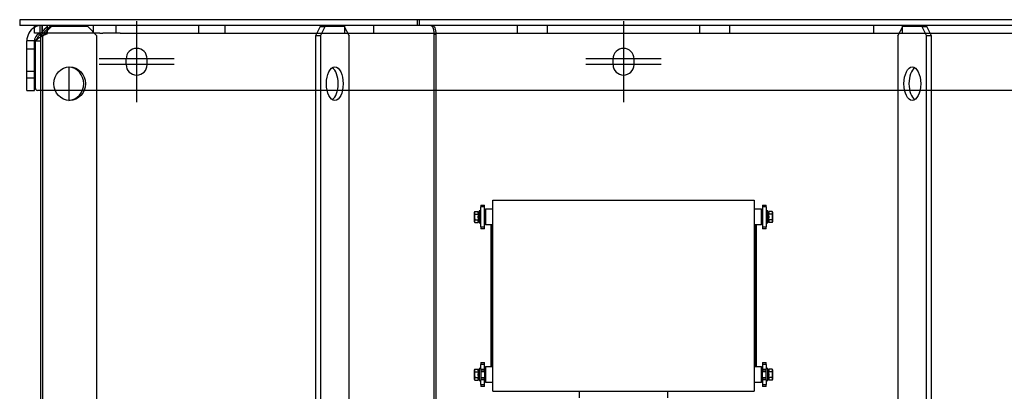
# Model space of a CAD drawing. Header units: millimetres. Extents: x 0 to 415, y -2 to 292.
# Tile 7 of 19: x 89 to 158, y 92 to 118. Entities that reach past the tile are written whole.
import ezdxf
from ezdxf.lldxf.tags import DXFTag

# ---------------------------------------------------------------- set-up
doc = ezdxf.new("R2010")
doc.units = ezdxf.units.MM
for name, color, linetype in [('6_1', 7, 'Continuous'), ('6_4', 7, 'Continuous'), ('BLACHA_POZ_2', 7, 'Continuous'), ('Default', 7, 'Continuous'), ('HMC3-225_OUTER_B', 7, 'Continuous'), ('KOŁEK', 7, 'Continuous'), ('M6X20', 7, 'Continuous'), ('PŁASZCZ', 7, 'Continuous'), ('S-241.11_22_STOP', 7, 'Continuous'), ('UCHWYT_POZ_3', 7, 'Continuous'), ('UCHWYT_POZ_4', 7, 'Continuous'), ('WSPORNIK_B', 7, 'Continuous')]:
    doc.layers.add(name, color=color, linetype=linetype)
tags = doc.linetypes.add('CENTER2', pattern=[28.575, 19.05, -3.175, 3.175, -3.175]).pattern_tags.tags
tags[10:11] = [DXFTag(74, 4), DXFTag(75, 0), DXFTag(340, '0'), DXFTag(46, 0.0), DXFTag(50, 0.0), DXFTag(44, 0.0), DXFTag(45, 0.0)]
tags[8:9] = [DXFTag(74, 4), DXFTag(75, 0), DXFTag(340, '0'), DXFTag(46, 0.0), DXFTag(50, 0.0), DXFTag(44, 0.0), DXFTag(45, 0.0)]
tags[6:7] = [DXFTag(74, 4), DXFTag(75, 0), DXFTag(340, '0'), DXFTag(46, 0.0), DXFTag(50, 0.0), DXFTag(44, 0.0), DXFTag(45, 0.0)]
tags[4:5] = [DXFTag(74, 4), DXFTag(75, 0), DXFTag(340, '0'), DXFTag(46, 0.0), DXFTag(50, 0.0), DXFTag(44, 0.0), DXFTag(45, 0.0)]
tags = doc.linetypes.add('HIDDEN2', pattern=[4.7625, 3.175, -1.5875]).pattern_tags.tags
tags[6:7] = [DXFTag(74, 4), DXFTag(75, 0), DXFTag(340, '0'), DXFTag(46, 0.0), DXFTag(50, 0.0), DXFTag(44, 0.0), DXFTag(45, 0.0)]
tags[4:5] = [DXFTag(74, 4), DXFTag(75, 0), DXFTag(340, '0'), DXFTag(46, 0.0), DXFTag(50, 0.0), DXFTag(44, 0.0), DXFTag(45, 0.0)]

# ---------------------------------------------------------------- blocks, each defined once
blk = doc.blocks.new('SEANNOT_GROUP24')
at = {"layer": 'Default', "color": 7, "linetype": 'CENTER2'}
for p, q in [((131.452, 117.503), (131.452, 112.253)), ((134.077, 114.878), (128.827, 114.878))]:
    blk.add_line(p, q, dxfattribs=at)
blk = doc.blocks.new('SEANNOT_GROUP25')
at = {"layer": 'Default', "color": 7, "linetype": 'CENTER2'}
for p, q in [((131.452, 117.103), (131.452, 111.853)), ((134.077, 114.478), (128.827, 114.478))]:
    blk.add_line(p, q, dxfattribs=at)
blk = doc.blocks.new('SEANNOT_GROUP26')
at = {"layer": 'Default', "color": 7, "linetype": 'CENTER2'}
for p, q in [((97.452, 117.503), (97.452, 112.253)), ((100.077, 114.878), (94.827, 114.878))]:
    blk.add_line(p, q, dxfattribs=at)
blk = doc.blocks.new('SEANNOT_GROUP27')
at = {"layer": 'Default', "color": 7, "linetype": 'CENTER2'}
for p, q in [((97.452, 117.103), (97.452, 111.853)), ((100.077, 114.478), (94.827, 114.478))]:
    blk.add_line(p, q, dxfattribs=at)
blk = doc.blocks.new('SE2')
at = {"layer": '6_1', "color": 7, "linetype": 'Continuous'}
for p, q in [((121.379, 104.184), (121.299, 104.184)), ((121.299, 104.101), (121.299, 104.165)), ((121.299, 103.781), (121.299, 103.908)), ((141.605, 104.184), (141.525, 104.184)), ((141.605, 104.165), (141.605, 104.101)), ((141.605, 103.908), (141.605, 103.781)), ((121.299, 103.524), (121.299, 103.588)), ((121.299, 103.505), (121.379, 103.505)), ((141.525, 103.505), (141.605, 103.505)), ((141.605, 103.588), (141.605, 103.524)), ((121.379, 93.184), (121.299, 93.184)), ((121.299, 93.101), (121.299, 93.165)), ((121.299, 92.781), (121.299, 92.908)), ((141.605, 93.184), (141.525, 93.184)), ((141.605, 93.165), (141.605, 93.101)), ((141.605, 92.908), (141.605, 92.781)), ((121.299, 92.524), (121.299, 92.588)), ((121.299, 92.505), (121.379, 92.505)), ((141.525, 92.505), (141.605, 92.505)), ((141.605, 92.588), (141.605, 92.524))]:
    blk.add_line(p, q, dxfattribs=at)
at = {"layer": '6_4', "color": 7, "linetype": 'Continuous'}
for p, q in [((121.379, 104.261), (121.379, 103.428)), ((121.485, 104.261), (121.379, 104.261)), ((141.525, 104.261), (141.419, 104.261)), ((141.525, 103.428), (141.525, 104.261)), ((121.379, 103.428), (121.485, 103.428)), ((141.419, 103.428), (141.525, 103.428)), ((121.379, 93.261), (121.379, 92.428)), ((121.485, 93.261), (121.379, 93.261)), ((121.485, 93.078), (121.485, 92.611)), ((141.525, 93.261), (141.419, 93.261)), ((141.419, 92.611), (141.419, 93.078)), ((141.525, 92.428), (141.525, 93.261)), ((121.379, 92.428), (121.485, 92.428)), ((141.419, 92.428), (141.525, 92.428))]:
    blk.add_line(p, q, dxfattribs=at)
at = {"layer": 'BLACHA_POZ_2', "color": 7, "linetype": 'Continuous'}
for p, q in [((122.319, 105.011), (140.585, 105.011)), ((122.319, 91.678), (122.319, 105.011)), ((140.585, 105.011), (140.585, 91.678)), ((122.319, 91.678), (140.585, 91.678))]:
    blk.add_line(p, q, dxfattribs=at)
at = {"layer": 'HMC3-225_OUTER_B', "color": 7, "linetype": 'Continuous'}
for p, q in [((128.352, 91.678), (128.352, 91.211)), ((134.552, 91.211), (134.552, 91.678))]:
    blk.add_line(p, q, dxfattribs=at)
at = {"layer": 'KOŁEK', "color": 7, "linetype": 'Continuous'}
for p, q in [((121.819, 104.378), (121.752, 104.311)), ((121.819, 104.378), (121.819, 103.311)), ((122.319, 104.378), (121.819, 104.378)), ((141.085, 104.378), (140.585, 104.378)), ((141.085, 103.311), (141.085, 104.378)), ((141.152, 104.311), (141.085, 104.378)), ((121.752, 103.378), (121.819, 103.311)), ((121.819, 103.311), (122.319, 103.311)), ((140.585, 103.311), (141.085, 103.311)), ((141.085, 103.311), (141.152, 103.378)), ((121.819, 93.378), (121.752, 93.311)), ((121.752, 93.078), (121.752, 92.611)), ((121.819, 93.378), (121.819, 92.311)), ((122.319, 93.378), (121.819, 93.378)), ((141.085, 93.378), (140.585, 93.378)), ((141.085, 92.311), (141.085, 93.378)), ((141.152, 93.311), (141.085, 93.378)), ((141.152, 92.611), (141.152, 93.078)), ((121.752, 92.378), (121.819, 92.311)), ((121.819, 92.311), (122.319, 92.311)), ((140.585, 92.311), (141.085, 92.311)), ((141.085, 92.311), (141.152, 92.378))]:
    blk.add_line(p, q, dxfattribs=at)
at = {"layer": 'M6X20', "color": 7, "linetype": 'Continuous'}
for p, q in [((121.072, 104.231), (121.032, 104.161)), ((121.032, 104.161), (121.032, 103.528)), ((121.071, 104.229), (121.299, 104.229)), ((121.071, 104.037), (121.299, 104.037)), ((121.299, 104.229), (121.299, 104.165)), ((121.299, 104.101), (121.299, 104.037)), ((121.299, 104.037), (121.299, 103.908)), ((141.833, 104.229), (141.605, 104.229)), ((141.605, 104.165), (141.605, 104.229)), ((141.605, 104.037), (141.605, 104.101)), ((141.833, 104.037), (141.605, 104.037)), ((141.605, 103.908), (141.605, 104.037)), ((141.872, 104.161), (141.832, 104.231)), ((141.872, 103.528), (141.872, 104.161)), ((121.032, 103.528), (121.072, 103.458)), ((121.071, 103.652), (121.299, 103.652)), ((121.071, 103.46), (121.299, 103.46)), ((121.299, 103.781), (121.299, 103.652)), ((121.299, 103.652), (121.299, 103.588)), ((121.299, 103.524), (121.299, 103.46)), ((141.605, 103.652), (141.605, 103.781)), ((141.833, 103.652), (141.605, 103.652)), ((141.605, 103.588), (141.605, 103.652)), ((141.605, 103.46), (141.605, 103.524)), ((141.833, 103.46), (141.605, 103.46)), ((141.832, 103.458), (141.872, 103.528)), ((121.072, 93.231), (121.032, 93.161)), ((121.032, 93.161), (121.032, 92.528)), ((121.071, 93.229), (121.299, 93.229)), ((121.071, 93.037), (121.299, 93.037)), ((121.299, 93.229), (121.299, 93.165)), ((121.299, 93.101), (121.299, 93.037)), ((121.299, 93.037), (121.299, 92.908)), ((121.752, 93.045), (121.485, 93.045)), ((141.419, 93.045), (141.152, 93.045)), ((141.833, 93.229), (141.605, 93.229)), ((141.605, 93.165), (141.605, 93.229)), ((141.605, 93.037), (141.605, 93.101)), ((141.833, 93.037), (141.605, 93.037)), ((141.605, 92.908), (141.605, 93.037)), ((141.872, 93.161), (141.832, 93.231)), ((141.872, 92.528), (141.872, 93.161)), ((121.032, 92.528), (121.072, 92.458)), ((121.071, 92.652), (121.299, 92.652)), ((121.071, 92.46), (121.299, 92.46)), ((121.299, 92.781), (121.299, 92.652)), ((121.299, 92.652), (121.299, 92.588)), ((121.299, 92.524), (121.299, 92.46)), ((121.485, 92.645), (121.752, 92.645)), ((141.152, 92.645), (141.419, 92.645)), ((141.605, 92.652), (141.605, 92.781)), ((141.833, 92.652), (141.605, 92.652)), ((141.605, 92.588), (141.605, 92.652)), ((141.605, 92.46), (141.605, 92.524)), ((141.833, 92.46), (141.605, 92.46)), ((141.832, 92.458), (141.872, 92.528))]:
    blk.add_line(p, q, dxfattribs=at)
for centre, radius, start, end in [((121.212, 104.133), 0.171, 145.68689, 214.31311), ((141.692, 104.133), 0.171, 325.68912, 34.31088), ((141.225, 103.845), 0.638, 342.43747, 17.56253), ((121.212, 103.556), 0.171, 145.68912, 214.31088), ((141.692, 103.556), 0.171, 325.68689, 34.31311), ((121.212, 93.133), 0.171, 145.68689, 214.31311), ((141.692, 93.133), 0.171, 325.68912, 34.31088), ((141.225, 92.845), 0.638, 342.43747, 17.56253), ((121.212, 92.556), 0.171, 145.68912, 214.31088), ((141.692, 92.556), 0.171, 325.68689, 34.31311)]:
    blk.add_arc(centre, radius, start, end, dxfattribs=at)
for points in [[(121.071, 104.037), (121.042, 103.934), (121.042, 103.844), (121.042, 103.755), (121.071, 103.652)], [(121.071, 93.037), (121.042, 92.934), (121.042, 92.844), (121.042, 92.755), (121.071, 92.652)]]:
    blk.add_open_spline(points, degree=2, knots=[0, 0, 0, 0.5, 0.5, 1, 1, 1], dxfattribs=at)
at = {"layer": 'PŁASZCZ', "color": 7, "linetype": 'Continuous'}
for p, q in [((117.03, 117.611), (89.285, 117.611)), ((89.285, 117.611), (89.285, 117.211)), ((117.177, 117.611), (117.03, 117.611)), ((117.03, 117.611), (117.03, 117.211)), ((173.619, 117.611), (117.177, 117.611)), ((117.177, 117.611), (117.177, 117.211)), ((117.03, 117.211), (89.285, 117.211)), ((117.177, 117.211), (117.03, 117.211)), ((173.619, 117.211), (117.177, 117.211)), ((118.204, 116.611), (118.339, 116.611)), ((118.204, 116.611), (118.204, 90.145)), ((118.339, 116.611), (118.339, 90.145)), ((92.719, 114.309), (92.719, 111.98)), ((122.19, 103.311), (122.19, 93.378)), ((122.285, 103.311), (122.285, 93.378)), ((140.619, 103.311), (140.619, 93.378)), ((140.714, 103.311), (140.714, 93.378))]:
    blk.add_line(p, q, dxfattribs=at)
blk.add_arc((92.119, 116.611), 0.6, 62.73396, 90, dxfattribs=at)
for points, degree, knots in [([(117.999, 117.211), (118.019, 117.211), (118.039, 117.2), (118.059, 117.188), (118.078, 117.166), (118.096, 117.143), (118.113, 117.11), (118.13, 117.077), (118.144, 117.035), (118.159, 116.994), (118.17, 116.945), (118.181, 116.895), (118.189, 116.841), (118.196, 116.786), (118.2, 116.728), (118.204, 116.67), (118.204, 116.611)], 2, [0, 0, 0, 0.125, 0.125, 0.25, 0.25, 0.375, 0.375, 0.5, 0.5, 0.625, 0.625, 0.75, 0.75, 0.875, 0.875, 1, 1, 1]), ([(118.136, 117.211), (118.163, 117.211), (118.189, 117.196), (118.238, 117.135), (118.261, 117.091), (118.298, 116.98), (118.314, 116.913), (118.334, 116.768), (118.339, 116.69), (118.339, 116.611)], 3, [0, 0, 0, 0, 0.25, 0.25, 0.5, 0.5, 0.75, 0.75, 1, 1, 1, 1])]:
    blk.add_open_spline(points, degree=degree, knots=knots, dxfattribs=at)
at = {"layer": 'S-241.11_22_STOP', "color": 7, "linetype": 'Continuous'}
for p, q in [((90.319, 116.678), (90.319, 117.211)), ((90.709, 116.678), (90.709, 117.211)), ((90.709, 116.678), (90.319, 116.678)), ((90.939, 116.678), (90.709, 116.678)), ((89.785, 114.011), (89.785, 116.145)), ((90.319, 114.011), (90.319, 116.145)), ((90.385, 116.15), (90.385, 116.145)), ((90.385, 116.145), (90.748, 116.145)), ((90.385, 112.811), (90.385, 116.145)), ((89.785, 114.011), (90.319, 114.011)), ((89.785, 112.678), (89.785, 114.011)), ((90.319, 112.678), (90.319, 114.011)), ((89.785, 112.678), (90.319, 112.678)), ((90.748, 112.678), (90.519, 112.678)), ((92.719, 112.678), (91.757, 112.678))]:
    blk.add_line(p, q, dxfattribs=at)
at = {"layer": 'S-241.11_22_STOP', "color": 7, "linetype": 'HIDDEN2'}
for p, q in [((90.852, 116.678), (90.852, 117.211)), ((90.885, 116.678), (90.885, 117.211)), ((91.218, 116.678), (91.218, 117.211)), ((91.233, 116.671), (91.233, 117.197)), ((94.408, 117.211), (94.408, 116.678)), ((96.032, 116.678), (96.032, 117.211)), ((101.768, 117.211), (101.768, 116.678)), ((103.628, 116.678), (103.628, 117.211)), ((111.975, 117.211), (111.975, 116.678)), ((114.007, 116.678), (114.007, 117.211)), ((124.03, 117.211), (124.03, 116.678)), ((126.152, 116.678), (126.152, 117.211)), ((136.752, 117.211), (136.752, 116.678)), ((138.874, 116.678), (138.874, 117.211)), ((148.897, 117.211), (148.897, 116.678)), ((150.929, 116.678), (150.929, 117.211)), ((93.928, 116.678), (90.939, 116.678)), ((94.871, 116.678), (93.928, 116.678)), ((94.871, 116.678), (95.09, 116.678)), ((96.302, 116.678), (95.09, 116.678)), ((96.302, 116.678), (166.602, 116.678)), ((89.785, 116.155), (90.319, 116.15)), ((90.319, 115.545), (89.785, 115.545)), ((96.719, 114.478), (96.719, 114.878)), ((98.185, 114.478), (98.185, 114.878)), ((130.719, 114.478), (130.719, 114.878)), ((132.185, 114.478), (132.185, 114.878)), ((89.785, 113.545), (90.319, 113.545)), ((91.757, 112.678), (90.748, 112.678)), ((170.185, 112.678), (92.719, 112.678))]:
    blk.add_line(p, q, dxfattribs=at)
at = {"layer": 'S-241.11_22_STOP', "color": 7, "linetype": 'Continuous'}
for centre, radius, start, end in [((90.852, 116.145), 1.067, 120, 180), ((90.852, 116.145), 0.533, 90, 180), ((94.095, 113.818), 4.384, 139.5815, 147.78707), ((92.679, 113.166), 3.764, 120.86227, 127.5476), ((90.519, 112.811), 0.133, 180, 270)]:
    blk.add_arc(centre, radius, start, end, dxfattribs=at)
at = {"layer": 'S-241.11_22_STOP', "color": 7, "linetype": 'HIDDEN2'}
for centre, radius, start, end in [((90.852, 116.145), 1.067, 90, 120), ((94.095, 113.818), 4.384, 133.32838, 139.5815), ((92.679, 113.166), 3.764, 115.03508, 120.86227), ((97.452, 114.878), 0.733, 0, 180), ((131.452, 114.878), 0.733, 0, 180), ((97.452, 114.478), 0.733, 180, 0), ((131.452, 114.478), 0.733, 180, 0)]:
    blk.add_arc(centre, radius, start, end, dxfattribs=at)
for points, knots in [([(91.086, 117.007), (91.09, 117.01), (91.097, 117.016), (91.107, 117.025), (91.117, 117.035), (91.127, 117.044), (91.136, 117.053), (91.145, 117.062), (91.153, 117.071), (91.161, 117.08), (91.177, 117.098), (91.198, 117.125), (91.218, 117.156), (91.23, 117.18), (91.233, 117.192), (91.233, 117.197), (91.233, 117.197)], [0, 0, 0, 0, 0.0269343, 0.0540317, 0.0813131, 0.1087987, 0.1365085, 0.1644618, 0.1926775, 0.2211741, 0.2499695, 0.3738298, 0.500308, 0.6247363, 0.7506145, 0.7516991, 0.7516991, 0.7516991, 0.7516991]), ([(91.086, 116.576), (91.117, 116.589), (91.143, 116.602), (91.175, 116.62), (91.185, 116.626), (91.202, 116.638), (91.209, 116.643), (91.22, 116.653), (91.225, 116.657), (91.231, 116.665), (91.232, 116.668), (91.233, 116.67), (91.233, 116.671), (91.233, 116.671)], [0, 0, 0, 0, 0.25, 0.25, 0.375, 0.375, 0.5, 0.5, 0.625, 0.625, 0.75, 0.75, 0.7590952, 0.7590952, 0.7590952, 0.7590952])]:
    blk.add_open_spline(points, degree=3, knots=knots, dxfattribs=at)
at = {"layer": 'UCHWYT_POZ_3', "color": 7, "linetype": 'Continuous'}
for p, q in [((121.485, 104.678), (121.752, 104.678)), ((121.485, 104.678), (121.485, 104.545)), ((121.485, 103.145), (121.485, 104.545)), ((121.752, 104.545), (121.485, 104.545)), ((121.752, 104.545), (121.752, 104.678)), ((121.752, 103.145), (121.752, 104.545)), ((141.152, 104.678), (141.419, 104.678)), ((141.152, 104.678), (141.152, 104.545)), ((141.419, 104.545), (141.152, 104.545)), ((141.152, 104.545), (141.152, 103.145)), ((141.419, 104.545), (141.419, 104.678)), ((141.419, 104.545), (141.419, 103.145)), ((121.485, 103.145), (121.752, 103.145)), ((121.485, 103.145), (121.485, 103.011)), ((121.752, 103.011), (121.752, 103.145)), ((141.152, 103.145), (141.419, 103.145)), ((141.152, 103.145), (141.152, 103.011)), ((141.419, 103.011), (141.419, 103.145)), ((121.752, 103.011), (121.485, 103.011)), ((141.419, 103.011), (141.152, 103.011))]:
    blk.add_line(p, q, dxfattribs=at)
at = {"layer": 'UCHWYT_POZ_4', "color": 7, "linetype": 'Continuous'}
for p, q in [((121.485, 93.678), (121.752, 93.678)), ((121.485, 93.678), (121.485, 93.545)), ((121.752, 93.545), (121.485, 93.545)), ((121.485, 93.211), (121.485, 93.545)), ((121.752, 93.545), (121.752, 93.678)), ((121.752, 93.211), (121.752, 93.545)), ((141.152, 93.678), (141.419, 93.678)), ((141.152, 93.678), (141.152, 93.545)), ((141.152, 93.545), (141.152, 93.211)), ((141.419, 93.545), (141.152, 93.545)), ((141.419, 93.545), (141.419, 93.678)), ((141.419, 93.545), (141.419, 93.211)), ((121.485, 93.211), (121.752, 93.211)), ((121.485, 93.211), (121.485, 93.078)), ((121.752, 93.078), (121.485, 93.078)), ((121.752, 93.078), (121.752, 93.211)), ((141.152, 93.211), (141.419, 93.211)), ((141.152, 93.211), (141.152, 93.078)), ((141.419, 93.078), (141.152, 93.078)), ((141.419, 93.078), (141.419, 93.211)), ((121.485, 92.611), (121.485, 92.478)), ((121.485, 92.611), (121.752, 92.611)), ((121.752, 92.478), (121.485, 92.478)), ((121.485, 92.145), (121.485, 92.478)), ((121.485, 92.145), (121.752, 92.145)), ((121.485, 92.145), (121.485, 92.011)), ((121.752, 92.478), (121.752, 92.611)), ((121.752, 92.145), (121.752, 92.478)), ((121.752, 92.011), (121.752, 92.145)), ((141.152, 92.611), (141.152, 92.478)), ((141.152, 92.611), (141.419, 92.611)), ((141.152, 92.478), (141.152, 92.145)), ((141.419, 92.478), (141.152, 92.478)), ((141.152, 92.145), (141.419, 92.145)), ((141.152, 92.145), (141.152, 92.011)), ((141.419, 92.478), (141.419, 92.611)), ((141.419, 92.478), (141.419, 92.145)), ((141.419, 92.011), (141.419, 92.145)), ((121.752, 92.011), (121.485, 92.011)), ((141.419, 92.011), (141.152, 92.011))]:
    blk.add_line(p, q, dxfattribs=at)
at = {"layer": 'WSPORNIK_B', "color": 7, "linetype": 'Continuous'}
for p, q in [((91.382, 117.145), (90.748, 116.478)), ((90.872, 116.478), (91.506, 117.145)), ((91.382, 117.145), (91.506, 117.145)), ((94.042, 117.145), (91.506, 117.145)), ((94.042, 117.145), (94.676, 116.478)), ((110.274, 117.145), (109.941, 116.478)), ((110.274, 117.145), (110.621, 117.145)), ((110.287, 116.478), (110.621, 117.145)), ((111.954, 117.145), (110.621, 117.145)), ((111.954, 117.145), (112.287, 116.478)), ((150.617, 116.478), (150.95, 117.145)), ((152.283, 117.145), (150.95, 117.145)), ((152.283, 117.145), (152.63, 117.145)), ((152.283, 117.145), (152.617, 116.478)), ((152.963, 116.478), (152.63, 117.145)), ((90.748, 116.478), (90.748, 45.411)), ((90.872, 116.478), (90.748, 116.478)), ((90.872, 116.478), (90.872, 45.411)), ((94.676, 45.411), (94.676, 116.478)), ((109.941, 116.478), (109.941, 90.145)), ((110.287, 116.478), (109.941, 116.478)), ((110.287, 116.478), (110.287, 90.145)), ((112.287, 90.145), (112.287, 116.478)), ((150.617, 116.478), (150.617, 90.145)), ((152.617, 90.145), (152.617, 116.478)), ((152.963, 116.478), (152.617, 116.478)), ((152.963, 90.145), (152.963, 116.478))]:
    blk.add_line(p, q, dxfattribs=at)
for centre, major_axis, ratio in [((92.774, 113.145), (0, 1.167), 0.951057), ((111.287, 113.145), (0, -1.167), 0.5), ((151.617, 113.145), (0, -1.167), 0.5)]:
    blk.add_ellipse(centre, major_axis=major_axis, ratio=ratio, dxfattribs=at)
for centre, major_axis, ratio, start_param, end_param in [((92.65, 113.145), (0, 1.167), 0.951057, 3.203072, 6.221706), ((110.941, 113.145), (0, -1.167), 0.5, 0.301469, 2.840124), ((151.963, 113.145), (0, -1.167), 0.5, 3.443061, 5.981717)]:
    blk.add_ellipse(centre, major_axis=major_axis, ratio=ratio, start_param=start_param, end_param=end_param, dxfattribs=at)

msp = doc.modelspace()

# ---------------------------------------------------------------- block references
at = {"layer": 'Default'}
for name in ['SE2', 'SEANNOT_GROUP26', 'SEANNOT_GROUP27', 'SEANNOT_GROUP24', 'SEANNOT_GROUP25']:
    msp.add_blockref(name, (0, 0), dxfattribs=at)

doc.saveas('drawing.dxf')
